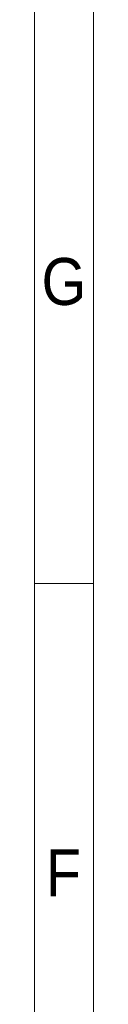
# Model space of a CAD drawing. Header units: millimetres. Extents: x 450 to 25135, y 150 to 17673.
# Tile 60 of 201: x 450 to 600, y 7843 to 10340. Entities that reach past the tile are written whole.
import ezdxf

# ---------------------------------------------------------------- set-up
doc = ezdxf.new("R2010")
doc.units = ezdxf.units.MM
doc.linetypes.add('SLD-Continua', pattern=[0])
doc.styles.add('SLDTEXTSTYLE3', font='GOTHIC.TTF', dxfattribs={"width": 0.913})

msp = doc.modelspace()

# ---------------------------------------------------------------- linework, layer by layer
at = {"color": 7, "linetype": 'SLD-Continua', "lineweight": 18, "ltscale": 30}
for p, q in [((450, 150), (450, 17670)), ((600, 300), (600, 17520)), ((600, 8910), (450, 8910)), ((600, 8910), (600, 8910))]:
    msp.add_line(p, q, dxfattribs=at)

# ---------------------------------------------------------------- texts
at = {"color": 7, "linetype": 'Continuous', "lineweight": 0, "ltscale": 30, "char_height": 119.1, "attachment_point": 2, "style": 'SLDTEXTSTYLE3'}
for s, insert in [('G', (524.6, 9735.4)), ('F', (523.7, 8235.4))]:
    msp.add_mtext(s, dxfattribs=dict(at, insert=insert))

doc.saveas('drawing.dxf')
